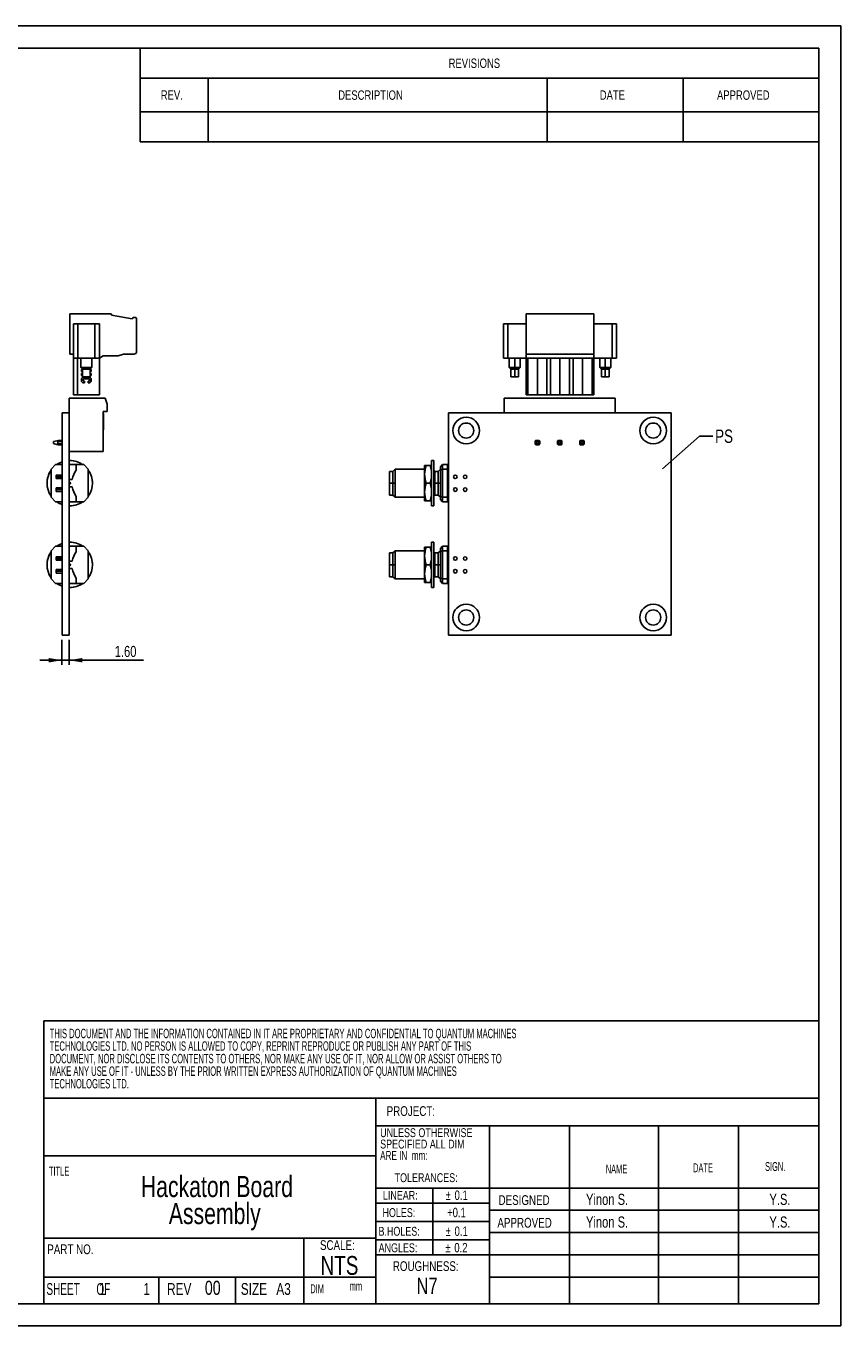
# Model space of a CAD drawing. Extents: x 4 to 417, y 0 to 295.
# Tile 2 of 2: x 234 to 417, y 3 to 295. Entities that reach past the tile are written whole.
import ezdxf

# ---------------------------------------------------------------- set-up
doc = ezdxf.new("R2010")
doc.units = 0
doc.layers.get('0').update_dxf_attribs({"linetype": 'CONTINUOUS'})
for name, color, linetype in [('DIM', 5, 'CONTINUOUS'), ('FORMAT', 7, 'CONTINUOUS'), ('FRAME', 7, 'CONTINUOUS'), ('SLD-0', 7, 'CONTINUOUS'), ('TXT', 7, 'CONTINUOUS')]:
    doc.layers.add(name, color=color, linetype=linetype)
doc.styles.add('SLDTEXTSTYLE0', font='TXT', dxfattribs={"width": 0.75})
doc.styles.add('SLDTEXTSTYLE1', font='TXT', dxfattribs={"width": 0.634615})
doc.styles.add('SLDTEXTSTYLE2', font='TXT', dxfattribs={"width": 0.605})
doc.styles.add('SLDTEXTSTYLE3', font='TXT', dxfattribs={"width": 0.681818})
doc.dimstyles.new('SLDDIMSTYLE0', dxfattribs={"dimtxt": 0.18, "dimasz": 1.016, "dimexe": 0, "dimexo": 0.0625, "dimgap": 0, "dimtad": 0, "dimtih": 1, "dimtoh": 1, "dimdec": 0, "dimrnd": 1e-09, "dimzin": 0, "dimtxsty": 'STANDARD', "dimblk1": 'DOT', "dimblk2": 'DOT', "dimsah": 1, "dimcen": 0.09, "dimazin": 3, "dimtfac": 1.016, "dimtdec": 0, "dimtofl": 0, "dimtmove": 0, "dimatfit": 3, "dimtolj": 1, "dimtzin": 0})
doc.dimstyles.new('SLDDIMSTYLE1', dxfattribs={"dimtxt": 2.5, "dimasz": 3, "dimexe": 0, "dimexo": 0.0625, "dimtad": 1, "dimrnd": 1e-09, "dimzin": 4, "dimtxsty": 'SLDTEXTSTYLE0', "dimsah": 1, "dimcen": 0.09, "dimazin": 3, "dimtfac": 1, "dimtmove": 0, "dimatfit": 3, "dimtolj": 1, "dimtzin": 12})

# ---------------------------------------------------------------- blocks, each defined once
blk = doc.blocks.new('SW_TABLEANNOTATION_0')
at = {"layer": 'FRAME', "color": 0}
for p, q in [((0, 0), (0, -6.72)), ((0, 0), (15.24, 0)), ((15.24, 0), (91.44, 0)), ((91.44, 0), (121.92, 0)), ((121.92, 0), (152.4, 0)), ((152.4, 0), (152.4, -6.72)), ((0, -6.72), (0, -14.32)), ((0, -6.72), (15.24, -6.72)), ((15.24, -6.72), (15.24, -14.32)), ((15.24, -6.72), (91.44, -6.72)), ((91.44, -6.72), (91.44, -14.32)), ((91.44, -6.72), (121.92, -6.72)), ((121.92, -6.72), (121.92, -14.32)), ((121.92, -6.72), (152.4, -6.72)), ((152.4, -6.72), (152.4, -14.32)), ((0, -14.32), (15.24, -14.32)), ((0, -14.32), (0, -21)), ((15.24, -14.32), (91.44, -14.32)), ((15.24, -14.32), (15.24, -21)), ((91.44, -14.32), (121.92, -14.32)), ((91.44, -14.32), (91.44, -21)), ((121.92, -14.32), (152.4, -14.32)), ((121.92, -14.32), (121.92, -21)), ((152.4, -14.32), (152.4, -21)), ((0, -21), (15.24, -21)), ((15.24, -21), (91.44, -21)), ((91.44, -21), (121.92, -21)), ((121.92, -21), (152.4, -21))]:
    blk.add_line(p, q, dxfattribs=at)
at = {"layer": 'FRAME', "color": 0, "attachment_point": 1, "style": 'SLDTEXTSTYLE0'}
for s, insert, char_height in [('REVISIONS', (69.28, -2.31), 2.117), ('REV.', (4.63, -9.47), 2.117), ('DESCRIPTION', (44.48, -9.47), 2.1167), ('DATE', (103.23, -9.47), 2.117), ('APPROVED', (129.56, -9.47), 2.117)]:
    blk.add_mtext(s, dxfattribs=dict(at, insert=insert, char_height=char_height))
blk = doc.blocks.new('_D')
at = {"layer": 'DIM'}
for p, q in [((242.48, 156.85), (242.48, 151.24)), ((244.08, 156.85), (244.08, 151.24)), ((242.48, 152.24), (237.48, 152.24)), ((244.08, 152.24), (242.48, 152.24)), ((244.08, 152.24), (260.78, 152.24))]:
    blk.add_line(p, q, dxfattribs=at)
for points in [[(242.48, 152.24), (239.48, 152.74), (239.48, 151.73)], [(244.08, 152.24), (247.08, 151.73), (247.08, 152.74)]]:
    blk.add_solid(points, dxfattribs=at)
at = {"layer": 'DIM', "insert": (254.32, 155.46), "char_height": 2.5, "attachment_point": 1, "style": 'SLDTEXTSTYLE0'}
blk.add_mtext('1.60', dxfattribs=at)

msp = doc.modelspace()

# ---------------------------------------------------------------- linework, layer by layer
at = {"color": 7, "linetype": 'CONTINUOUS'}
for p, q in [((244.224, 230.052), (253.424, 230.052)), ((244.224, 221.022), (244.224, 230.052)), ((253.624, 229.752), (253.624, 229.852)), ((253.624, 229.752), (258.277, 228.931)), ((258.277, 228.931), (258.474, 229.272)), ((259.033, 229.247), (258.474, 229.272)), ((259.224, 229.047), (259.224, 221.622)), ((346.707, 221.022), (346.707, 230.052)), ((346.707, 230.052), (361.947, 230.052)), ((361.947, 221.022), (361.947, 230.052)), ((245.069, 220.152), (245.069, 227.852)), ((245.069, 227.852), (246.069, 227.852)), ((246.069, 220.152), (246.069, 227.852)), ((249.869, 227.852), (246.069, 227.852)), ((249.869, 227.852), (249.869, 220.152)), ((250.869, 227.852), (249.869, 227.852)), ((250.869, 227.852), (250.869, 220.152)), ((341.627, 227.852), (342.627, 227.852)), ((341.627, 220.152), (341.627, 227.852)), ((342.627, 220.152), (342.627, 227.852)), ((346.707, 227.852), (342.627, 227.852)), ((366.027, 227.852), (361.947, 227.852)), ((366.027, 220.152), (366.027, 227.852)), ((366.027, 227.852), (367.027, 227.852)), ((367.027, 220.152), (367.027, 227.852)), ((245.069, 221.022), (244.224, 221.022)), ((245.069, 220.152), (245.039, 220.152)), ((245.039, 220.152), (245.039, 211.852)), ((245.069, 220.152), (246.069, 220.152)), ((245.954, 220.152), (245.954, 211.852)), ((246.069, 220.152), (249.869, 220.152)), ((246.704, 220.152), (246.704, 218.002)), ((249.204, 220.152), (249.204, 218.002)), ((250.869, 220.152), (249.869, 220.152)), ((251.735, 220.652), (250.869, 220.152)), ((250.869, 220.152), (250.869, 211.852)), ((251.735, 220.652), (255.086, 220.652)), ((256.324, 221.022), (255.086, 220.652)), ((255.086, 220.652), (255.086, 220.652)), ((256.324, 221.022), (258.624, 221.022)), ((341.627, 220.152), (342.627, 220.152)), ((342.627, 220.152), (346.707, 220.152)), ((342.917, 220.152), (342.917, 218.002)), ((344.167, 220.152), (344.167, 218.002)), ((345.417, 218.002), (345.417, 220.152)), ((346.707, 221.022), (361.947, 221.022)), ((346.707, 221.022), (346.707, 220.152)), ((346.707, 220.152), (347.799, 220.152)), ((346.707, 220.152), (346.707, 211.852)), ((347.127, 211.852), (347.127, 220.152)), ((347.799, 220.152), (349.247, 220.152)), ((349.247, 211.852), (349.247, 220.152)), ((349.247, 220.152), (350.695, 220.152)), ((350.695, 220.152), (352.879, 220.152)), ((351.368, 211.852), (351.368, 220.152)), ((352.207, 220.152), (352.207, 211.852)), ((352.879, 220.152), (354.327, 220.152)), ((354.327, 220.152), (354.327, 211.852)), ((354.327, 220.152), (355.775, 220.152)), ((355.775, 220.152), (357.959, 220.152)), ((356.448, 211.852), (356.448, 220.152)), ((357.287, 220.152), (357.287, 211.852)), ((359.407, 220.152), (357.959, 220.152)), ((359.407, 220.152), (359.407, 211.852)), ((360.855, 220.152), (359.407, 220.152)), ((360.855, 220.152), (361.947, 220.152)), ((361.528, 220.152), (361.528, 211.852)), ((361.947, 221.022), (361.947, 220.152)), ((361.947, 220.152), (366.027, 220.152)), ((361.947, 220.152), (361.947, 211.852)), ((363.237, 220.152), (363.237, 218.002)), ((364.487, 220.152), (364.487, 218.002)), ((365.737, 218.002), (365.737, 220.152)), ((366.027, 220.152), (367.027, 220.152)), ((249.204, 218.002), (246.704, 218.002)), ((247.079, 217.652), (246.704, 218.002)), ((246.854, 217.552), (247.079, 217.552)), ((246.854, 217.152), (246.854, 217.552)), ((247.079, 217.152), (246.854, 217.152)), ((246.854, 216.252), (246.854, 216.652)), ((246.854, 216.652), (247.079, 216.652)), ((247.079, 216.252), (246.854, 216.252)), ((247.079, 217.652), (248.829, 217.652)), ((247.079, 217.652), (247.079, 215.952)), ((248.829, 217.652), (249.204, 218.002)), ((248.829, 217.652), (248.829, 215.952)), ((248.829, 217.552), (249.054, 217.552)), ((249.054, 217.152), (248.829, 217.152)), ((248.829, 216.652), (249.054, 216.652)), ((249.054, 216.252), (248.829, 216.252)), ((249.054, 217.552), (249.054, 217.152)), ((249.054, 216.652), (249.054, 216.252)), ((342.917, 218.002), (343.292, 217.652)), ((344.167, 218.002), (342.917, 218.002)), ((343.292, 217.652), (343.292, 215.952)), ((343.292, 217.652), (344.167, 217.652)), ((344.167, 217.652), (344.167, 218.002)), ((345.417, 218.002), (344.167, 218.002)), ((344.167, 217.652), (345.042, 217.652)), ((344.167, 217.652), (344.167, 215.952)), ((345.042, 217.652), (345.417, 218.002)), ((345.042, 215.952), (345.042, 217.652)), ((363.237, 218.002), (363.612, 217.652)), ((364.487, 218.002), (363.237, 218.002)), ((363.612, 217.652), (363.612, 215.952)), ((363.612, 217.652), (364.487, 217.652)), ((364.487, 217.652), (364.487, 218.002)), ((365.737, 218.002), (364.487, 218.002)), ((364.487, 217.652), (365.362, 217.652)), ((364.487, 217.652), (364.487, 215.952)), ((365.362, 217.652), (365.737, 218.002)), ((365.362, 215.952), (365.362, 217.652)), ((246.854, 215.052), (246.854, 215.352)), ((248.829, 215.952), (247.079, 215.952)), ((247.254, 215.352), (247.254, 215.052)), ((247.354, 215.852), (248.554, 215.852)), ((248.554, 215.452), (247.354, 215.452)), ((247.354, 214.952), (247.554, 214.952)), ((247.554, 214.552), (247.354, 214.552)), ((247.554, 214.952), (247.554, 214.552)), ((248.354, 214.952), (248.554, 214.952)), ((248.354, 214.552), (248.354, 214.952)), ((248.554, 214.552), (248.354, 214.552)), ((248.654, 215.052), (248.654, 215.352)), ((249.054, 215.352), (249.054, 215.052)), ((344.167, 215.952), (343.292, 215.952)), ((345.042, 215.952), (344.167, 215.952)), ((364.487, 215.952), (363.612, 215.952)), ((365.362, 215.952), (364.487, 215.952)), ((252.154, 211.152), (244.084, 211.152)), ((244.084, 207.85), (244.084, 211.152)), ((245.954, 211.852), (245.039, 211.852)), ((245.954, 211.852), (250.869, 211.852)), ((252.654, 209.778), (252.154, 211.152)), ((366.737, 211.152), (341.792, 211.152)), ((341.792, 211.152), (341.792, 207.85)), ((347.127, 211.852), (346.707, 211.852)), ((347.127, 211.852), (349.247, 211.852)), ((349.247, 211.852), (351.368, 211.852)), ((351.368, 211.852), (352.207, 211.852)), ((354.327, 211.852), (352.207, 211.852)), ((356.448, 211.852), (354.327, 211.852)), ((356.448, 211.852), (357.287, 211.852)), ((359.407, 211.852), (357.287, 211.852)), ((361.528, 211.852), (359.407, 211.852)), ((361.528, 211.852), (361.947, 211.852)), ((366.737, 207.85), (366.737, 211.152)), ((244.084, 207.85), (242.484, 207.85)), ((242.484, 207.85), (242.484, 157.85)), ((244.084, 207.85), (244.084, 157.85)), ((251.754, 208.152), (252.654, 208.152)), ((251.754, 199.152), (251.754, 208.152)), ((251.754, 207.652), (251.784, 207.652)), ((251.754, 207.652), (251.784, 207.652)), ((251.784, 207.652), (251.784, 207.152)), ((251.784, 207.652), (251.784, 207.652)), ((252.654, 208.152), (252.654, 209.778)), ((329.265, 207.85), (379.265, 207.85)), ((329.265, 157.85), (329.265, 207.85)), ((379.265, 207.85), (379.265, 157.85)), ((251.754, 207.152), (251.784, 207.152)), ((251.754, 204.552), (251.784, 204.552)), ((251.754, 204.548), (251.784, 204.548)), ((251.784, 207.152), (251.784, 204.552)), ((251.784, 204.552), (251.784, 204.548)), ((251.784, 204.548), (251.784, 204.052)), ((241.592, 201.652), (241.313, 201.577)), ((241.592, 201.652), (241.592, 201.652)), ((241.592, 201.652), (241.592, 201.652)), ((242.484, 201.652), (241.592, 201.652)), ((241.592, 201.652), (241.592, 201.652)), ((241.592, 201.652), (242.484, 201.652)), ((251.754, 204.052), (251.784, 204.052)), ((348.982, 201.652), (349.542, 201.652)), ((353.982, 201.652), (354.542, 201.652)), ((358.982, 201.652), (359.542, 201.652)), ((241.313, 201.577), (240.584, 201.381)), ((240.584, 201.381), (240.584, 200.922)), ((240.584, 200.922), (241.313, 200.726)), ((241.313, 200.726), (241.592, 200.652)), ((241.517, 200.872), (241.517, 201.432)), ((242.484, 201.432), (241.517, 201.432)), ((241.517, 200.872), (242.484, 200.872)), ((241.517, 200.87), (242.484, 200.87)), ((241.592, 200.652), (242.484, 200.652)), ((244.084, 199.152), (251.754, 199.152)), ((348.762, 201.432), (348.762, 200.872)), ((349.012, 201.381), (348.817, 201.577)), ((348.817, 200.726), (349.012, 200.922)), ((349.542, 200.652), (348.982, 200.652)), ((349.012, 200.922), (349.012, 201.381)), ((349.512, 201.381), (349.012, 201.381)), ((349.012, 200.922), (349.512, 200.922)), ((349.708, 201.577), (349.512, 201.381)), ((349.512, 201.381), (349.512, 200.922)), ((349.512, 200.922), (349.708, 200.726)), ((349.762, 200.872), (349.762, 201.432)), ((353.762, 201.432), (353.762, 200.872)), ((354.012, 201.381), (353.817, 201.577)), ((353.817, 200.726), (354.012, 200.922)), ((354.542, 200.652), (353.982, 200.652)), ((354.012, 200.922), (354.012, 201.381)), ((354.512, 201.381), (354.012, 201.381)), ((354.012, 200.922), (354.512, 200.922)), ((354.708, 201.577), (354.512, 201.381)), ((354.512, 201.381), (354.512, 200.922)), ((354.512, 200.922), (354.708, 200.726)), ((354.762, 200.872), (354.762, 201.432)), ((358.762, 201.432), (358.762, 200.872)), ((359.012, 201.381), (358.817, 201.577)), ((358.817, 200.726), (359.012, 200.922)), ((359.542, 200.652), (358.982, 200.652)), ((359.012, 200.922), (359.012, 201.381)), ((359.512, 201.381), (359.012, 201.381)), ((359.012, 200.922), (359.512, 200.922)), ((359.708, 201.577), (359.512, 201.381)), ((359.512, 201.381), (359.512, 200.922)), ((359.512, 200.922), (359.708, 200.726)), ((359.762, 200.872), (359.762, 201.432)), ((241.039, 196.2), (240.039, 195.2)), ((242.484, 196.2), (241.039, 196.2)), ((244.214, 197.125), (244.084, 197.123)), ((244.214, 197.125), (244.084, 197.123)), ((244.084, 196.2), (245.684, 196.2)), ((244.214, 197.125), (244.214, 197.125)), ((245.684, 196.2), (245.684, 194.984)), ((247.389, 196.2), (245.684, 196.2)), ((247.389, 196.2), (248.389, 195.2)), ((323.915, 196.025), (324.272, 196.025)), ((323.915, 196.025), (323.915, 194.025)), ((325.158, 196.025), (324.272, 196.025)), ((325.465, 194.749), (325.158, 196.025)), ((325.158, 196.025), (325.465, 196.025)), ((325.465, 197.125), (325.465, 186.925)), ((325.465, 197.125), (325.965, 197.125)), ((325.965, 197.125), (325.965, 186.925)), ((325.965, 195.683), (325.965, 195.788)), ((327.965, 196.2), (327.465, 195.7)), ((327.965, 196.2), (327.965, 195.2)), ((329.065, 196.2), (327.965, 196.2)), ((329.065, 196.2), (329.065, 195.2)), ((329.065, 196.2), (329.265, 196.2)), ((240.039, 195.2), (240.039, 188.85)), ((242.484, 193.86), (241.164, 193.86)), ((241.164, 193.46), (241.164, 193.86)), ((241.164, 193.06), (241.164, 193.46)), ((242.484, 193.46), (241.164, 193.46)), ((241.164, 193.06), (242.484, 193.06)), ((244.084, 192.875), (244.787, 192.875)), ((248.389, 188.85), (248.389, 195.2)), ((316.765, 194.69), (316.065, 194.69)), ((316.065, 192.025), (316.065, 194.69)), ((317.275, 195.2), (316.765, 194.69)), ((316.765, 192.025), (316.765, 194.69)), ((317.275, 195.2), (317.275, 192.025)), ((323.915, 195.2), (317.275, 195.2)), ((323.915, 194.025), (323.915, 192.025)), ((325.158, 192.025), (325.465, 193.3)), ((326.205, 194.69), (325.965, 194.929)), ((326.955, 194.69), (326.205, 194.69)), ((326.205, 192.025), (326.205, 194.69)), ((327.465, 195.2), (326.955, 194.69)), ((326.955, 192.025), (326.955, 194.69)), ((327.465, 195.7), (327.465, 194.992)), ((327.965, 195.2), (327.465, 194.992)), ((327.465, 194.992), (327.465, 189.057)), ((329.065, 195.2), (327.965, 195.2)), ((327.965, 195.2), (327.965, 188.85)), ((329.065, 195.2), (329.065, 188.85)), ((329.065, 192.875), (329.265, 192.875)), ((239.114, 192.025), (239.114, 192.025)), ((242.484, 190.99), (241.164, 190.99)), ((241.164, 190.59), (241.164, 190.99)), ((241.164, 190.19), (241.164, 190.59)), ((242.484, 190.59), (241.164, 190.59)), ((241.164, 190.19), (242.484, 190.19)), ((244.787, 191.175), (244.084, 191.175)), ((249.314, 192.025), (249.314, 192.025)), ((316.765, 192.025), (316.065, 192.025)), ((316.065, 189.36), (316.065, 192.025)), ((316.765, 192.025), (317.275, 192.025)), ((316.765, 189.36), (316.765, 192.025)), ((317.275, 192.025), (317.275, 188.85)), ((323.915, 192.025), (324.272, 192.025)), ((323.915, 192.025), (323.915, 190.025)), ((323.915, 190.025), (323.915, 188.025)), ((325.158, 192.025), (324.272, 192.025)), ((325.465, 192.025), (325.158, 192.025)), ((325.465, 190.749), (325.158, 192.025)), ((326.205, 192.025), (325.965, 192.025)), ((326.205, 189.36), (326.205, 192.025)), ((326.955, 192.025), (326.205, 192.025)), ((326.955, 192.025), (327.465, 192.025)), ((326.955, 189.36), (326.955, 192.025)), ((329.265, 192.215), (329.065, 192.215)), ((329.265, 191.835), (329.065, 191.835)), ((329.065, 191.175), (329.265, 191.175)), ((240.039, 188.85), (241.039, 187.85)), ((241.039, 187.85), (242.484, 187.85)), ((245.684, 187.85), (244.084, 187.85)), ((245.684, 189.065), (245.684, 187.85)), ((245.684, 187.85), (247.389, 187.85)), ((247.389, 187.85), (248.389, 188.85)), ((316.065, 189.36), (316.765, 189.36)), ((316.765, 189.36), (317.275, 188.85)), ((323.915, 188.85), (317.275, 188.85)), ((324.272, 188.025), (323.915, 188.025)), ((325.158, 188.025), (324.272, 188.025)), ((325.158, 188.025), (325.465, 189.3)), ((325.465, 188.025), (325.158, 188.025)), ((325.965, 189.12), (326.205, 189.36)), ((326.205, 189.36), (326.955, 189.36)), ((326.955, 189.36), (327.465, 188.85)), ((327.965, 188.85), (327.465, 189.057)), ((327.465, 189.057), (327.465, 188.35)), ((327.965, 187.85), (327.465, 188.35)), ((329.065, 188.85), (327.965, 188.85)), ((327.965, 188.85), (327.965, 187.85)), ((329.065, 187.85), (327.965, 187.85)), ((329.065, 188.85), (329.065, 187.85)), ((329.065, 187.85), (329.265, 187.85)), ((244.084, 186.926), (244.214, 186.925)), ((325.465, 186.925), (325.965, 186.925)), ((244.214, 178.775), (244.084, 178.773)), ((244.214, 178.775), (244.084, 178.773)), ((244.214, 178.775), (244.214, 178.775)), ((325.465, 178.775), (325.465, 168.575)), ((325.465, 178.775), (325.965, 178.775)), ((325.965, 178.775), (325.965, 168.575)), ((241.039, 177.85), (240.039, 176.85)), ((240.039, 176.85), (240.039, 170.5)), ((242.484, 177.85), (241.039, 177.85)), ((242.484, 175.51), (241.164, 175.51)), ((241.164, 175.11), (241.164, 175.51)), ((244.084, 177.85), (245.684, 177.85)), ((245.684, 177.85), (245.684, 176.634)), ((247.389, 177.85), (245.684, 177.85)), ((247.389, 177.85), (248.389, 176.85)), ((248.389, 170.5), (248.389, 176.85)), ((316.765, 176.34), (316.065, 176.34)), ((316.065, 173.675), (316.065, 176.34)), ((317.275, 176.85), (316.765, 176.34)), ((316.765, 173.675), (316.765, 176.34)), ((317.275, 176.85), (317.275, 173.675)), ((323.915, 176.85), (317.275, 176.85)), ((323.915, 177.675), (324.272, 177.675)), ((323.915, 177.675), (323.915, 175.675)), ((323.915, 175.675), (323.915, 173.675)), ((325.158, 177.675), (324.272, 177.675)), ((325.465, 176.399), (325.158, 177.675)), ((325.158, 177.675), (325.465, 177.675)), ((325.965, 177.333), (325.965, 177.438)), ((326.205, 176.34), (325.965, 176.579)), ((326.955, 176.34), (326.205, 176.34)), ((326.205, 173.675), (326.205, 176.34)), ((327.465, 176.85), (326.955, 176.34)), ((326.955, 173.675), (326.955, 176.34)), ((327.965, 177.85), (327.465, 177.35)), ((327.465, 177.35), (327.465, 176.642)), ((327.965, 176.85), (327.465, 176.642)), ((327.465, 176.642), (327.465, 170.707)), ((327.965, 177.85), (327.965, 176.85)), ((329.065, 177.85), (327.965, 177.85)), ((329.065, 176.85), (327.965, 176.85)), ((327.965, 176.85), (327.965, 170.5)), ((329.065, 177.85), (329.065, 176.85)), ((329.065, 177.85), (329.265, 177.85)), ((329.065, 176.85), (329.065, 170.5)), ((239.114, 173.675), (239.114, 173.675)), ((241.164, 174.71), (241.164, 175.11)), ((242.484, 175.11), (241.164, 175.11)), ((241.164, 174.71), (242.484, 174.71)), ((242.484, 172.64), (241.164, 172.64)), ((241.164, 172.24), (241.164, 172.64)), ((244.084, 174.525), (244.787, 174.525)), ((244.787, 172.825), (244.084, 172.825)), ((249.314, 173.675), (249.314, 173.675)), ((316.765, 173.675), (316.065, 173.675)), ((316.065, 171.01), (316.065, 173.675)), ((316.765, 173.675), (317.275, 173.675)), ((316.765, 171.01), (316.765, 173.675)), ((317.275, 173.675), (317.275, 170.5)), ((323.915, 173.675), (324.272, 173.675)), ((323.915, 173.675), (323.915, 171.675)), ((325.158, 173.675), (324.272, 173.675)), ((325.158, 173.675), (325.465, 174.95)), ((325.465, 173.675), (325.158, 173.675)), ((325.465, 172.399), (325.158, 173.675)), ((326.205, 173.675), (325.965, 173.675)), ((326.205, 171.01), (326.205, 173.675)), ((326.955, 173.675), (326.205, 173.675)), ((326.955, 173.675), (327.465, 173.675)), ((326.955, 171.01), (326.955, 173.675)), ((329.065, 174.525), (329.265, 174.525)), ((329.265, 173.865), (329.065, 173.865)), ((329.265, 173.485), (329.065, 173.485)), ((329.065, 172.825), (329.265, 172.825)), ((240.039, 170.5), (241.039, 169.5)), ((241.039, 169.5), (242.484, 169.5)), ((241.164, 171.84), (241.164, 172.24)), ((242.484, 172.24), (241.164, 172.24)), ((241.164, 171.84), (242.484, 171.84)), ((245.684, 169.5), (244.084, 169.5)), ((245.684, 170.715), (245.684, 169.5)), ((245.684, 169.5), (247.389, 169.5)), ((247.389, 169.5), (248.389, 170.5)), ((316.065, 171.01), (316.765, 171.01)), ((316.765, 171.01), (317.275, 170.5)), ((323.915, 170.5), (317.275, 170.5)), ((323.915, 171.675), (323.915, 169.675)), ((324.272, 169.675), (323.915, 169.675)), ((325.158, 169.675), (324.272, 169.675)), ((325.158, 169.675), (325.465, 170.95)), ((325.465, 169.675), (325.158, 169.675)), ((325.965, 170.77), (326.205, 171.01)), ((326.205, 171.01), (326.955, 171.01)), ((326.955, 171.01), (327.465, 170.5)), ((327.965, 170.5), (327.465, 170.707)), ((327.465, 170.707), (327.465, 170)), ((327.965, 169.5), (327.465, 170)), ((329.065, 170.5), (327.965, 170.5)), ((327.965, 170.5), (327.965, 169.5)), ((329.065, 169.5), (327.965, 169.5)), ((329.065, 170.5), (329.065, 169.5)), ((329.065, 169.5), (329.265, 169.5)), ((244.084, 168.576), (244.214, 168.575)), ((325.465, 168.575), (325.965, 168.575)), ((244.084, 157.85), (242.484, 157.85)), ((379.265, 157.85), (329.265, 157.85))]:
    msp.add_line(p, q, dxfattribs=at)
at = {"color": 7, "linetype": 'CONTINUOUS', "flags": 128}
for points in [[(244.084, 192.163), (244.141, 192.2), (244.214, 192.215)], [(244.214, 191.835), (244.141, 191.849), (244.084, 191.886)], [(244.084, 173.813), (244.141, 173.85), (244.214, 173.865)], [(244.214, 173.485), (244.141, 173.499), (244.084, 173.536)]]:
    msp.add_lwpolyline(points, dxfattribs=at)
at = {"color": 7, "linetype": 'CONTINUOUS'}
for centre, radius in [((333.265, 203.85), 3), ((333.265, 203.85), 1.7), ((375.265, 203.85), 3), ((375.265, 203.85), 1.7), ((333.265, 161.85), 3), ((375.265, 161.85), 3), ((333.265, 161.85), 1.7), ((375.265, 161.85), 1.7)]:
    msp.add_circle(centre, radius, dxfattribs=at)
for centre, radius, start, end in [((253.424, 229.852), 0.2, 0, 90), ((259.024, 229.047), 0.2, 0, 87.5), ((258.624, 221.622), 0.6, 270, 0), ((247.354, 215.352), 0.5, 90, 180), ((247.354, 215.052), 0.5, 180, 270), ((247.354, 215.352), 0.1, 90, 180), ((247.354, 215.052), 0.1, 180, 270), ((248.554, 215.352), 0.5, 0, 90), ((248.554, 215.352), 0.1, 0, 90), ((248.554, 215.052), 0.1, 270, 0), ((248.554, 215.052), 0.5, 270, 360), ((348.982, 201.432), 0.22, 90, 138.72004), ((349.542, 201.432), 0.22, 89.28258, 90), ((349.542, 201.432), 0.22, 41.27996, 89.28258), ((353.982, 201.432), 0.22, 90, 138.72004), ((354.542, 201.432), 0.22, 89.28258, 90), ((354.542, 201.432), 0.22, 41.27996, 89.28258), ((358.982, 201.432), 0.22, 90, 138.72004), ((359.542, 201.432), 0.22, 89.28258, 90), ((359.542, 201.432), 0.22, 41.27996, 89.28258), ((348.982, 201.432), 0.22, 138.72004, 179.63653), ((348.982, 201.432), 0.22, 179.63653, 180), ((348.982, 200.872), 0.22, 180, 180.36347), ((348.982, 200.872), 0.22, 180.36347, 221.27996), ((348.982, 200.872), 0.22, 221.27996, 270), ((349.542, 200.872), 0.22, 270, 318.72004), ((349.542, 201.432), 0.22, 0, 41.27996), ((349.542, 200.872), 0.22, 318.72004, 359.63653), ((349.542, 200.872), 0.22, 359.63653, 0), ((353.982, 201.432), 0.22, 138.72004, 179.63653), ((353.982, 201.432), 0.22, 179.63653, 180), ((353.982, 200.872), 0.22, 180, 180.36347), ((353.982, 200.872), 0.22, 180.36347, 221.27996), ((353.982, 200.872), 0.22, 221.27996, 270), ((354.542, 200.872), 0.22, 270, 318.72004), ((354.542, 201.432), 0.22, 0, 41.27996), ((354.542, 200.872), 0.22, 318.72004, 359.63653), ((354.542, 200.872), 0.22, 359.63653, 0), ((358.982, 201.432), 0.22, 138.72004, 179.63653), ((358.982, 201.432), 0.22, 179.63653, 180), ((358.982, 200.872), 0.22, 180, 180.36347), ((358.982, 200.872), 0.22, 180.36347, 221.27996), ((358.982, 200.872), 0.22, 221.27996, 270), ((359.542, 200.872), 0.22, 270, 318.72004), ((359.542, 201.432), 0.22, 0, 41.27996), ((359.542, 200.872), 0.22, 318.72004, 359.63653), ((359.542, 200.872), 0.22, 359.63653, 0), ((244.214, 192.025), 5.1, 109.82908, 125.05232), ((244.214, 192.025), 5.1, 109.82908, 125.05232), ((244.214, 192.025), 5.1, 54.94768, 90), ((244.214, 192.025), 5.1, 54.94768, 90), ((330.157, 193.941), 6.243, 160.50695, 179.23688), ((244.214, 192.025), 5.1, 144.9476, 215.0524), ((244.214, 192.025), 5.1, 144.9476, 180.00001), ((249.714, 192.025), 5, 143.70694, 170.21218), ((244.214, 192.025), 5.1, 324.94766, 35.05234), ((244.214, 192.025), 5.1, 0.00001, 35.05234), ((330.157, 194.108), 6.243, 180.76299, 199.49316), ((330.815, 193.46), 0.4, 360, 180), ((330.815, 193.46), 0.4, 180, 0), ((333.025, 193.46), 0.4, 0, 180), ((333.025, 193.46), 0.4, 180, 0), ((244.214, 192.025), 0.19, 270, 90), ((249.714, 192.025), 5, 189.78782, 216.29306), ((330.157, 189.941), 6.243, 160.50695, 179.23688), ((330.157, 190.108), 6.243, 180.76299, 199.49316), ((330.815, 190.59), 0.4, 360, 180), ((330.815, 190.59), 0.4, 180, 360), ((333.025, 190.59), 0.4, 0, 180), ((333.025, 190.59), 0.4, 180, 360), ((244.214, 192.025), 5.1, 234.94758, 250.17092), ((244.214, 192.025), 5.1, 270, 305.05242), ((244.214, 173.675), 5.1, 109.82908, 125.05232), ((244.214, 173.675), 5.1, 109.82908, 125.05232), ((244.214, 173.675), 5.1, 54.94768, 90), ((244.214, 173.675), 5.1, 54.94768, 90), ((244.214, 173.675), 5.1, 144.9476, 215.0524), ((244.214, 173.675), 5.1, 144.9476, 180.00001), ((249.714, 173.675), 5, 143.70694, 170.21218), ((244.214, 173.675), 5.1, 324.94766, 35.05234), ((244.214, 173.675), 5.1, 0.00001, 35.05234), ((330.157, 175.591), 6.243, 160.50695, 179.23688), ((330.157, 175.758), 6.243, 180.76299, 199.49316), ((330.815, 175.11), 0.4, 360, 180), ((333.025, 175.11), 0.4, 0, 180), ((244.214, 173.675), 0.19, 270, 90), ((249.714, 173.675), 5, 189.78782, 216.29306), ((330.157, 171.591), 6.243, 160.50695, 179.23688), ((330.815, 175.11), 0.4, 180, 0), ((330.815, 172.24), 0.4, 360, 180), ((333.025, 175.11), 0.4, 180, 0), ((333.025, 172.24), 0.4, 0, 180), ((244.214, 173.675), 5.1, 234.94758, 250.17092), ((244.214, 173.675), 5.1, 270, 305.05242), ((330.157, 171.758), 6.243, 180.76299, 199.49316), ((330.815, 172.24), 0.4, 180, 360), ((333.025, 172.24), 0.4, 180, 360)]:
    msp.add_arc(centre, radius, start, end, dxfattribs=at)
for centre, start_param, end_param in [((240.696, 201.432), 0, 0.7204711), ((240.696, 200.872), 5.5627142, 6.2768415), ((240.696, 200.872), 6.2768415, 6.2831853)]:
    msp.add_ellipse(centre, major_axis=(0.821, 0), ratio=0.2679492, start_param=start_param, end_param=end_param, dxfattribs=at)
at = {"layer": 'DIM'}
msp.add_line((238.434, 7.612), (412.434, 7.612), dxfattribs=at)
at = {"layer": 'FORMAT'}
for q in [(238.434, 7.612), (412.434, 53.815)]:
    msp.add_line((238.434, 53.815), q, dxfattribs=at)
at = {"layer": 'FRAME', "color": 7}
for p, q in [((417.434, 294.776), (3.976, 294.776)), ((417.434, 2.612), (417.434, 294.776)), ((3.976, 2.612), (417.434, 2.612))]:
    msp.add_line(p, q, dxfattribs=at)
at = {"layer": 'FRAME'}
for p, q in [((412.434, 289.776), (8.976, 289.776)), ((412.434, 7.612), (412.434, 289.776)), ((312.97, 47.613), (412.434, 47.613)), ((338.5, 47.613), (338.5, 7.612)), ((356.434, 47.613), (356.434, 7.612)), ((376.434, 47.613), (376.434, 7.612)), ((394.434, 47.613), (394.434, 7.612)), ((238.434, 40.879), (312.97, 40.879)), ((312.97, 33.612), (412.434, 33.612)), ((325.735, 18.612), (325.735, 33.612)), ((312.97, 30.223), (338.5, 30.223)), ((338.5, 28.612), (412.434, 28.612)), ((312.97, 26.112), (338.5, 26.112)), ((338.5, 23.612), (412.434, 23.612)), ((238.434, 22.378), (312.97, 22.378)), ((296.823, 22.378), (296.823, 7.612)), ((338.5, 18.612), (312.97, 18.612)), ((338.5, 18.612), (412.434, 18.612)), ((238.434, 13.612), (312.97, 13.612)), ((264.234, 13.612), (264.234, 7.612)), ((281.434, 13.612), (281.434, 7.612)), ((338.5, 13.612), (412.434, 13.612)), ((8.976, 7.612), (412.434, 7.612))]:
    msp.add_line(p, q, dxfattribs=at)
at = {"layer": 'FRAME', "color": 7, "linetype": 'CONTINUOUS'}
msp.add_line((312.97, 22), (338.5, 22), dxfattribs=at)
at = {"layer": 'SLD-0'}
msp.add_line((312.97, 53.815), (312.97, 7.612), dxfattribs=at)
at = {"layer": 'TXT'}
for p, q in [((238.434, 53.815), (238.434, 71.215)), ((238.434, 71.215), (412.434, 71.215))]:
    msp.add_line(p, q, dxfattribs=at)

# ---------------------------------------------------------------- block references
at = {"layer": 'FRAME'}
msp.add_blockref('SW_TABLEANNOTATION_0', (260.034, 289.776), dxfattribs=at)

# ---------------------------------------------------------------- texts
at = {"layer": 'DIM', "insert": (389.17, 204.088), "char_height": 3, "attachment_point": 1, "style": 'SLDTEXTSTYLE0'}
msp.add_mtext('PS', dxfattribs=at)
at = {"layer": 'FORMAT', "insert": (367.02, 38.89), "char_height": 2, "attachment_point": 2, "style": 'SLDTEXTSTYLE2'}
msp.add_mtext('NAME', dxfattribs=at)
at = {"layer": 'TXT'}
for s, insert, char_height, attachment_point, style in [('THIS DOCUMENT AND THE INFORMATION CONTAINED IN IT ARE PROPRIETARY AND CONFIDENTIAL TO QUANTUM MACHINES', (239.712, 69.414), 2.116667, 1, 'SLDTEXTSTYLE2'), ('TECHNOLOGIES LTD. NO PERSON IS ALLOWED TO COPY, REPRINT REPRODUCE OR PUBLISH ANY PART OF THIS', (239.712, 66.591), 2.11667, 1, 'SLDTEXTSTYLE2'), ('DOCUMENT, NOR DISCLOSE ITS CONTENTS TO OTHERS, NOR MAKE ANY USE OF IT, NOR ALLOW OR ASSIST OTHERS TO', (239.712, 63.769), 2.11667, 1, 'SLDTEXTSTYLE2'), ('MAKE ANY USE OF IT - UNLESS BY THE PRIOR WRITTEN EXPRESS AUTHORIZATION OF QUANTUM MACHINES', (239.712, 60.947), 2.11667, 1, 'SLDTEXTSTYLE2'), ('TECHNOLOGIES LTD.', (239.712, 58.125), 2.11667, 1, 'SLDTEXTSTYLE2'), ('DATE', (386.442, 39.171), 2, 2, 'SLDTEXTSTYLE2'), ('SIGN.', (402.659, 39.459), 2, 2, 'SLDTEXTSTYLE2'), ('Hackaton Board', (277.278, 36.335), 4.75, 2, 'SLDTEXTSTYLE0'), ('Yinon S.', (360.162, 32.317), 2.5, 1, 'SLDTEXTSTYLE0'), ('Y.S.', (401.358, 32.317), 2.5, 1, 'SLDTEXTSTYLE0'), ('Assembly', (276.794, 30.265), 4.75, 2, 'SLDTEXTSTYLE0'), ('Yinon S.', (360.162, 27.223), 2.5, 1, 'SLDTEXTSTYLE0'), ('Y.S.', (401.358, 27.223), 2.5, 1, 'SLDTEXTSTYLE0'), ('%%p', (328.636, 24.977), 2.1167, 1, 'SLDTEXTSTYLE0'), ('0.1', (330.654, 24.977), 2.1167, 1, 'SLDTEXTSTYLE0'), ('%%p', (328.582, 21.274), 2.1167, 1, 'SLDTEXTSTYLE0'), ('0.2', (330.6, 21.274), 2.1167, 1, 'SLDTEXTSTYLE0'), ('1', (250.82, 12.255), 2.646, 1, 'SLDTEXTSTYLE0'), ('1', (260.773, 12.255), 2.646, 1, 'SLDTEXTSTYLE0'), ('00', (274.565, 12.781), 3.175, 1, 'SLDTEXTSTYLE0'), ('A3', (290.618, 12.255), 2.6458, 1, 'SLDTEXTSTYLE0'), ('DIM', (298.257, 11.985), 2, 1, 'SLDTEXTSTYLE2'), ('mm', (307.107, 12.578), 2, 1, 'SLDTEXTSTYLE2'), ('N7', (322.096, 13.481), 3.7042, 1, 'SLDTEXTSTYLE0')]:
    msp.add_mtext(s, dxfattribs=dict(at, insert=insert, char_height=char_height, attachment_point=attachment_point, style=style))
at = {"layer": 'TXT', "color": 5, "attachment_point": 1}
for s, insert, char_height, style in [('PROJECT:', (315.4, 52.011), 2.1913, 'SLDTEXTSTYLE0'), ('UNLESS OTHERWISE', (313.94, 47.06), 2, 'SLDTEXTSTYLE0'), ('SPECIFIED ALL DIM', (313.94, 44.504), 2, 'SLDTEXTSTYLE0'), ('ARE IN  mm:', (313.94, 41.949), 2, 'SLDTEXTSTYLE3'), ('TITLE', (239.547, 38.388), 2, 'SLDTEXTSTYLE2'), ('TOLERANCES:', (317.186, 36.947), 2, 'SLDTEXTSTYLE0'), ('LINEAR:', (314.556, 32.977), 2, 'SLDTEXTSTYLE0'), ('DESIGNED', (340.523, 32.005), 2.1913, 'SLDTEXTSTYLE0'), ('HOLES:', (314.468, 29.097), 2, 'SLDTEXTSTYLE0'), ('APPROVED', (340.269, 26.911), 2.1913, 'SLDTEXTSTYLE0'), ('B.HOLES:', (313.566, 24.894), 2, 'SLDTEXTSTYLE0'), ('PART NO.', (239.179, 20.951), 2.1913, 'SLDTEXTSTYLE0'), ('SCALE:', (300.416, 21.885), 2.1913, 'SLDTEXTSTYLE0'), ('ANGLES:', (313.592, 21.191), 2, 'SLDTEXTSTYLE0'), ('NTS', (300.56, 18.34), 4.2333, 'SLDTEXTSTYLE0'), ('ROUGHNESS:', (316.787, 17.16), 2.1913, 'SLDTEXTSTYLE0'), ('SHEET      OF', (238.982, 12.255), 2.64583, 'SLDTEXTSTYLE1'), ('REV', (266.083, 12.255), 2.6458, 'SLDTEXTSTYLE0'), ('SIZE', (282.639, 12.255), 2.6458, 'SLDTEXTSTYLE0')]:
    msp.add_mtext(s, dxfattribs=dict(at, insert=insert, char_height=char_height, style=style))
at = {"layer": 'TXT', "color": 7, "char_height": 2.1167, "attachment_point": 1, "style": 'SLDTEXTSTYLE0'}
for s, insert in [('%%p', (328.636, 33.06)), ('0.1', (330.654, 33.06)), ('+0.1', (328.984, 29.18))]:
    msp.add_mtext(s, dxfattribs=dict(at, insert=insert))

# ---------------------------------------------------------------- dimensions: what is measured, and where the dimension line sits
at = {"layer": 'DIM'}
dim = msp.add_linear_dim(base=(242.484, 152.237), p1=(244.084, 157.85), p2=(242.484, 157.85), dimstyle='SLDDIMSTYLE1', dxfattribs=at)
dim.commit()
dim.dimension.update_dxf_attribs({"geometry": '_D', "text_midpoint": (257.549, 152.237), "dimtype": 160})

# ---------------------------------------------------------------- leaders
msp.add_leader([(377.322, 195.254), (385.665, 202.562), (388.665, 202.562)], dimstyle='SLDDIMSTYLE0', dxfattribs=at)

doc.saveas('drawing.dxf')
